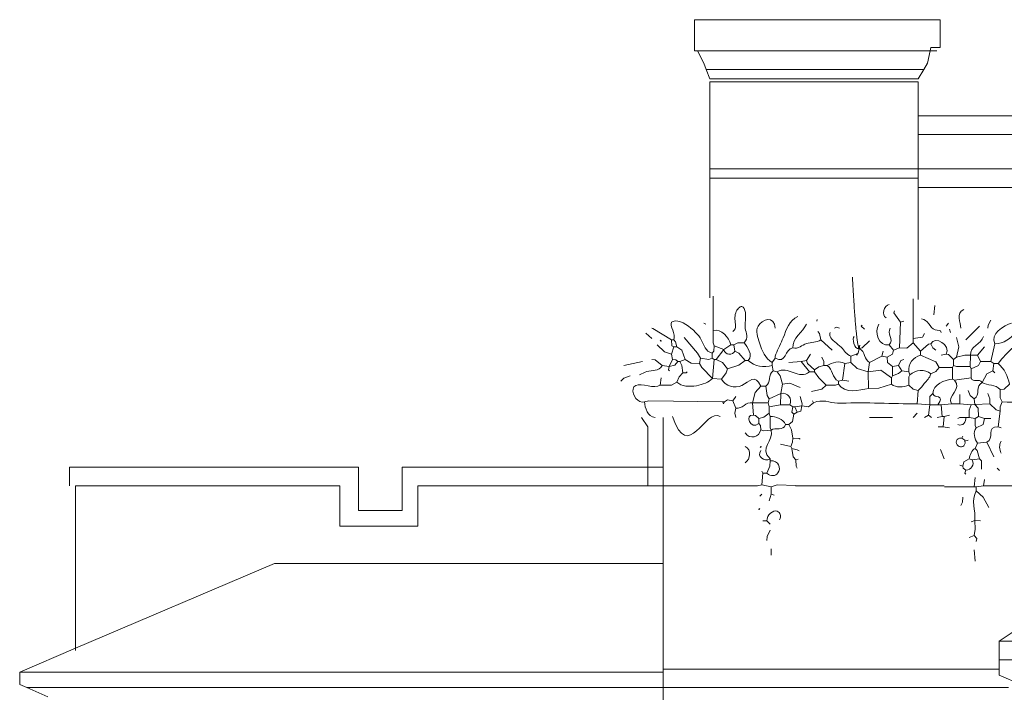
# Model space of a CAD drawing. Header units: millimetres. Extents: x 0 to 19989, y 0 to 8213.
# Tile 5 of 26: x 441 to 4023, y 5730 to 8179. Entities that reach past the tile are written whole.
import ezdxf

# ---------------------------------------------------------------- set-up
doc = ezdxf.new("R2010")
doc.units = ezdxf.units.MM
doc.layers.add('ARCH', color=7, linetype='Continuous', lineweight=13)
doc.layers.add('PLANTS', color=7, linetype='Continuous', lineweight=13)

msp = doc.modelspace()

# ---------------------------------------------------------------- linework, layer by layer
at = {"layer": 'ARCH', "color": 7, "lineweight": 13}
for p, q in [((2895.9, 8178.7), (3789.6, 8178.7)), ((2895.9, 8065.6), (2895.9, 8178.7)), ((3789.6, 8178.7), (3789.6, 8076.9)), ((2907.2, 8065.6), (2895.9, 8065.6)), ((2929.9, 8020.4), (2907.2, 8065.6)), ((2907.2, 8065.6), (3753.4, 8065.6)), ((3753.4, 8065.6), (3744.3, 8020.4)), ((3755.7, 8076.9), (3753.4, 8065.6)), ((3753.4, 8065.6), (3778.3, 8065.6)), ((3789.6, 8076.9), (3755.7, 8076.9)), ((2938.9, 7997.7), (2929.9, 8020.4)), ((2952.5, 7963.8), (2938.9, 7997.7)), ((2938.9, 7997.7), (3730.8, 7997.7)), ((3730.8, 7997.7), (3710.4, 7963.8)), ((3744.3, 8020.4), (3730.8, 7997.7)), ((3710.4, 7963.8), (2952.5, 7963.8)), ((2952.5, 7952.5), (3710.4, 7952.5)), ((2952.5, 7635.7), (2952.5, 7952.5)), ((3710.4, 7952.5), (3710.4, 7828.1)), ((3710.4, 7828.1), (3710.4, 7760.2)), ((3710.4, 7828.1), (7307.7, 7828.1)), ((3710.4, 7760.2), (3710.4, 7635.7)), ((3710.4, 7760.2), (7330.3, 7760.2)), ((3710.4, 7635.7), (2952.5, 7635.7)), ((2952.5, 7635.7), (2952.5, 7601.8)), ((3710.4, 7635.7), (3710.4, 7601.8)), ((3710.4, 7635.7), (7330.3, 7635.7)), ((2952.5, 7601.8), (3710.4, 7601.8)), ((2952.5, 7601.8), (2952.5, 7165.6)), ((3710.4, 7601.8), (3710.4, 7567.9)), ((3710.4, 7567.9), (3710.4, 7160.4)), ((3710.4, 7567.9), (4434.4, 7567.9)), ((2703.6, 6730.8), (2726.2, 6696.8)), ((2782.8, 6549.8), (2782.8, 6730.8)), ((2726.2, 6696.8), (2726.2, 6549.8)), ((622.2, 6481.9), (622.2, 6549.8)), ((622.2, 6549.8), (1674.2, 6549.8)), ((1674.2, 6549.8), (1674.2, 6391.4)), ((1832.6, 6391.4), (1832.6, 6549.8)), ((1832.6, 6549.8), (2726.2, 6549.8)), ((2726.2, 6549.8), (2782.8, 6549.8)), ((2726.2, 6549.8), (2726.2, 6481.9)), ((2782.8, 6481.9), (2782.8, 6549.8)), ((644.8, 5890.1), (644.8, 6481.9)), ((644.8, 6481.9), (1606.3, 6481.9)), ((1606.3, 6481.9), (1606.3, 6334.8)), ((1889.1, 6334.8), (1889.1, 6481.9)), ((1889.1, 6481.9), (2726.2, 6481.9)), ((2726.2, 6481.9), (2782.8, 6481.9)), ((2782.8, 6481.9), (2782.8, 6199.1)), ((3070.8, 6481.9), (2782.8, 6481.9)), ((3804.9, 6481.9), (3264.1, 6481.9)), ((4276, 6481.9), (4000.5, 6481.9)), ((1674.2, 6391.4), (1832.6, 6391.4)), ((1606.3, 6334.8), (1889.1, 6334.8)), ((644.8, 5890.1), (1368.8, 6199.1)), ((1368.8, 6199.1), (2782.8, 6199.1)), ((2782.8, 6199.1), (2782.8, 5814.5)), ((4004.5, 5916.3), (4208.1, 6052)), ((4004.5, 5916.3), (6843.9, 5916.3)), ((4004.5, 5848.4), (4004.5, 5916.3)), ((441.2, 5803.2), (644.8, 5890.1)), ((644.8, 5882.4), (644.8, 5890.1)), ((6843.9, 5848.4), (4004.5, 5848.4)), ((4004.5, 5848.4), (4004.5, 5814.5)), ((2782.8, 5814.5), (2782.8, 5803.2)), ((2782.8, 5814.5), (4004.5, 5814.5)), ((4004.5, 5814.5), (4004.5, 5791.9)), ((441.2, 5803.2), (441.2, 5757.9)), ((441.2, 5803.2), (2782.8, 5803.2)), ((2782.8, 5803.2), (2782.8, 5746.6)), ((4004.5, 5791.9), (4083.7, 5757.9)), ((441.2, 5757.9), (466.6, 5746.6)), ((466.6, 5746.6), (543, 5712.7)), ((466.6, 5746.6), (2782.8, 5746.6)), ((2782.8, 5746.6), (2782.8, 5667.4)), ((2782.8, 5746.6), (4038.5, 5746.6))]:
    msp.add_line(p, q, dxfattribs=at)
at = {"layer": 'PLANTS', "color": 7, "lineweight": 13}
for points in [[(2963.8, 7047.5), (2964.6, 7171.9)], [(3767, 7104.1), (3770.7, 7138)], [(3646.3, 7077.7), (3621.3, 7111.6), (3623.7, 7119.2)], [(2937.4, 7070.1), (2929.9, 7073.9)], [(3342.2, 7086.7), (3340.9, 7081.4)], [(3405, 7055.1), (3412.5, 7058.7), (3423.8, 7055.1)], [(3506.8, 7066.4), (3503, 7062.6), (3514.3, 7051.3)], [(3646.3, 7077.7), (3642.5, 6983.4)], [(3646.3, 7077.7), (3657.6, 7081.4)], [(3819.8, 7073.9), (3812.2, 7062.6)], [(3932.9, 7062.6), (3883.9, 7013.6)], [(3963, 7055.1), (3964.1, 7066.4), (3974.4, 7085.2)], [(2718.7, 7036.8), (2741.3, 7017.3)], [(2813, 7013.6), (2745.1, 7054), (2741.1, 7055.2)], [(2963.8, 7047.5), (2963.9, 7002.3), (2967.6, 6991)], [(3344.6, 7043.7), (3351, 7036.2), (3356, 7013.6)], [(3733, 7036.2), (3725.3, 7022.3), (3691.6, 7017.3)], [(3827.3, 7040), (3823.5, 7051.3)], [(2760.2, 6994.7), (2786.6, 6969.4), (2813, 6960.8)], [(2820.5, 7013.6), (2813, 7013.6)], [(2820.5, 6987.2), (2813.3, 6991.2), (2813, 7013.6)], [(2820.5, 6987.2), (2813, 6960.8)], [(2831.8, 6987.2), (2826.9, 7006), (2820.5, 7013.6)], [(2831.8, 6987.2), (2820.5, 6987.2)], [(2831.8, 6987.2), (2849.6, 6975.9), (2862, 6941.9)], [(2858.2, 7021.1), (2907.1, 6964.6), (2918.6, 6945.7)], [(2960, 6964.6), (2966.4, 6972.1), (2967.6, 6991)], [(3003.4, 6977.8), (2967.6, 6991)], [(3003.4, 6977.8), (3027.9, 6994.7)], [(3039.2, 6994.7), (3027.9, 6994.7)], [(3076.9, 7002.3), (3054.3, 7002.1), (3039.2, 6994.7)], [(3043, 6972.1), (3039.2, 6994.7)], [(3397.4, 6975.9), (3356, 7013.6)], [(3495.5, 6981.5), (3506.6, 6983.6), (3533.2, 7009.8)], [(3604.8, 6994.7), (3619.9, 6975.9)], [(3691.6, 7002.3), (3668.9, 6982.7), (3642.5, 6983.4)], [(3691.6, 7002.3), (3691.6, 7017.3)], [(3717.9, 6972.1), (3691.6, 7002.3)], [(3717.9, 6972.1), (3748.1, 6997.3), (3755.7, 6998.5)], [(3755.7, 6998.5), (3763.4, 6983.4), (3774.5, 6975.9)], [(3849.9, 7021.1), (3857.5, 6987.2), (3849.9, 6949.5)], [(3951.7, 6987.2), (3925.3, 6957)], [(3974.4, 6934.4), (3989.4, 6998.5)], [(2816.7, 6941.9), (2813, 6960.8)], [(2960, 6964.6), (2960, 6945.7)], [(3003.4, 6977.8), (2975.1, 6941.9)], [(3043, 6972.1), (3058.1, 6964.4), (3080.7, 6938.2)], [(3318.3, 6960.8), (3303.2, 6938.2)], [(3465.3, 6953.2), (3484.2, 6960.8)], [(3465.3, 6953.2), (3465.3, 6930.6)], [(3484.2, 6960.8), (3487.9, 6957), (3491.7, 6964.6)], [(3484.2, 6960.8), (3491.7, 6964.6)], [(3495.5, 6981.5), (3491.7, 6964.6)], [(3578.4, 6953.2), (3533.2, 6930.6)], [(3582.2, 6972.1), (3578.4, 6953.2)], [(3597.3, 6949.5), (3578.4, 6953.2)], [(3597.3, 6949.5), (3616, 6960.8), (3619.9, 6975.9)], [(3642.5, 6983.4), (3619.9, 6975.9)], [(3717.9, 6972.1), (3717.9, 6957)], [(3785.8, 6911.8), (3774.4, 6933.3), (3717.9, 6957)], [(3793.4, 6957), (3812.2, 6960.8)], [(3838.6, 6941.9), (3819.8, 6959.6), (3812.2, 6960.8)], [(3900.8, 6957), (3880.1, 6956.9), (3849.9, 6949.5)], [(3898.9, 6915.5), (3900.8, 6957)], [(3900.8, 6957), (3925.3, 6957)], [(3936.7, 6934.4), (3925.3, 6957)], [(2639.5, 6919.3), (2707.4, 6934.4)], [(2741.3, 6941.9), (2752.6, 6940.7), (2779, 6919.3)], [(2803.5, 6915.5), (2779, 6919.3)], [(2805.4, 6900.5), (2801.7, 6904.2), (2803.5, 6915.5)], [(2816.7, 6941.9), (2803.5, 6915.5)], [(2835.6, 6934.4), (2824.3, 6920.4), (2803.5, 6915.5)], [(2835.6, 6934.4), (2828, 6940.7), (2816.7, 6941.9)], [(2835.6, 6934.4), (2843.1, 6934.4)], [(2862, 6941.9), (2843.1, 6934.4)], [(2854.4, 6892.9), (2850.5, 6919.3), (2843.1, 6934.4)], [(2914.8, 6926.8), (2884.6, 6928.1), (2862, 6941.9)], [(2914.8, 6926.8), (2918.6, 6945.7)], [(2961.9, 6872.2), (2922.5, 6911.8), (2914.8, 6926.8)], [(2960, 6945.7), (2948.7, 6941.9), (2918.6, 6945.7)], [(2967.6, 6941.9), (2960, 6945.7)], [(2961.9, 6872.2), (2967.6, 6941.9)], [(2967.6, 6941.9), (2975.1, 6941.9)], [(3016.6, 6908), (2997.7, 6930.5), (2975.1, 6941.9)], [(3016.6, 6908), (3058.1, 6920.4), (3080.7, 6938.2)], [(3092, 6938.2), (3080.7, 6938.2)], [(3178.7, 6930.6), (3190, 6945.7)], [(3178.7, 6930.6), (3178.7, 6919.3)], [(3182.5, 6900.5), (3178.7, 6919.3)], [(3239.1, 6930.6), (3284.3, 6934.4)], [(3284.3, 6934.4), (3303.2, 6938.2)], [(3284.3, 6934.4), (3314.5, 6896.7)], [(3333.3, 6904.2), (3307.1, 6926.8), (3303.2, 6938.2)], [(3367.3, 6919.3), (3348.4, 6914.3), (3333.3, 6904.2)], [(3367.3, 6919.3), (3367.1, 6934.4), (3359.7, 6949.5)], [(3378.6, 6919.3), (3367.3, 6919.3)], [(3442.7, 6926.8), (3435.1, 6866.5)], [(3442.7, 6926.8), (3465.3, 6930.6)], [(3527.5, 6896.7), (3487.9, 6909.2), (3465.3, 6930.6)], [(3527.5, 6896.7), (3533.2, 6930.6)], [(3597.3, 6949.5), (3598.5, 6930.6), (3616.1, 6915.5)], [(3638.8, 6919.3), (3616.1, 6915.5)], [(3616.1, 6881.6), (3616.1, 6915.5)], [(3638.8, 6919.3), (3646.5, 6938), (3657.6, 6941.9)], [(3638.8, 6919.3), (3650.1, 6900.5)], [(3838.6, 6919.3), (3834.8, 6911.8)], [(3838.6, 6941.9), (3849.9, 6949.5)], [(3838.6, 6919.3), (3838.6, 6941.9)], [(3838.6, 6919.3), (3849.9, 6915.7), (3898.9, 6915.5)], [(3898.9, 6915.5), (3902.7, 6908)], [(3936.7, 6934.4), (3929, 6919.5), (3902.7, 6908)], [(3936.7, 6934.4), (3974.4, 6934.4)], [(3985.7, 6926.8), (3974.4, 6934.4)], [(3985.7, 6926.8), (3981.9, 6900.5)], [(3985.7, 6926.8), (4000.8, 6926.8)], [(2662.1, 6881.6), (2639.5, 6873), (2628.2, 6862.7)], [(2854.4, 6892.9), (2840.4, 6877.8), (2831.8, 6859)], [(2854.4, 6892.9), (2865.8, 6892.9), (2869.5, 6896.7)], [(2994, 6870.3), (3011.8, 6892.9), (3016.6, 6908)], [(3197.6, 6896.7), (3182.5, 6900.5)], [(3216.4, 6851.4), (3207.8, 6881.6), (3197.6, 6896.7)], [(3333.3, 6896.7), (3314.5, 6896.7)], [(3333.3, 6896.7), (3333.3, 6904.2)], [(3333.3, 6896.7), (3348.6, 6874.1), (3374.8, 6847.7)], [(3527.5, 6896.7), (3574.7, 6902), (3612.4, 6874.1)], [(3527.5, 6896.7), (3529.4, 6836.3)], [(3616.1, 6881.6), (3612.4, 6874.1)], [(3650.1, 6900.5), (3638.8, 6890.3), (3616.1, 6881.6)], [(3650.1, 6900.5), (3676.5, 6896.7)], [(3680.2, 6885.4), (3676.5, 6896.7)], [(3676.5, 6847.7), (3676.6, 6877.8), (3680.2, 6885.4)], [(3785.8, 6911.8), (3774.5, 6897.7), (3755.7, 6889.1)], [(3785.8, 6911.8), (3834.8, 6911.8)], [(3834.8, 6911.8), (3834.8, 6870.3)], [(3902.7, 6874.1), (3902.7, 6908)], [(3942.3, 6857.1), (3959.4, 6889.1), (3981.9, 6900.5)], [(3989.4, 6892.9), (3981.9, 6900.5)], [(2771.5, 6847.7), (2775.3, 6874.1)], [(2771.5, 6847.7), (2813, 6847.8), (2831.8, 6859)], [(2961.9, 6872.2), (2994, 6870.3)], [(3137.3, 6843.9), (3117.5, 6821.3), (3107.1, 6783.6)], [(3137.3, 6843.9), (3156.1, 6843.9)], [(3167.4, 6798.6), (3160.9, 6810), (3156.1, 6843.9)], [(3216.4, 6851.4), (3210.8, 6817.5)], [(3216.4, 6851.4), (3242.8, 6855.1), (3280.5, 6840.1)], [(3322, 6825), (3359.7, 6833.8), (3374.8, 6847.7)], [(3420.1, 6851.4), (3408.7, 6847.8), (3374.8, 6847.7)], [(3420.1, 6862.7), (3435.1, 6866.5)], [(3420.1, 6862.7), (3420.1, 6851.4)], [(3457.8, 6862.7), (3435.1, 6866.5)], [(3529.4, 6836.3), (3567.1, 6836.5), (3612.4, 6851.4)], [(3612.4, 6874.1), (3612.4, 6851.4)], [(3676.5, 6847.7), (3691.6, 6833.8), (3710.4, 6828.8)], [(3842.4, 6866.5), (3834.8, 6870.3)], [(3842.4, 6866.5), (3902.7, 6874.1)], [(4008.3, 6832.6), (4023.4, 6833.8), (4042.2, 6851.4)], [(3167.4, 6798.6), (3210.8, 6817.5)], [(3208.9, 6776), (3210.8, 6817.5)], [(3706.6, 6779.8), (3710.4, 6828.8)], [(3751.9, 6776), (3752, 6806.2), (3763.2, 6817.5)], [(3861.2, 6779.8), (3861.2, 6813.7)], [(3891.4, 6828.8), (3899.1, 6810), (3914, 6798.6)], [(3970.6, 6779.8), (3970.4, 6798.6), (3963, 6817.5)], [(4015.8, 6787.3), (4008.4, 6802.4), (4008.3, 6832.6)], [(2714.9, 6787.3), (2730, 6791.1), (2997.7, 6787.3)], [(3005.3, 6787.3), (2997.7, 6787.3)], [(3005.3, 6787.3), (3001.5, 6779.8), (2997.7, 6787.3)], [(3005.3, 6787.3), (3016.6, 6794.7), (3035.4, 6791.1)], [(3046.8, 6806.2), (3035.4, 6791.1)], [(3046.8, 6764.7), (3035.4, 6791.1)], [(3163.7, 6783.6), (3107.1, 6783.6)], [(3110.9, 6738.3), (3107.1, 6783.6)], [(3167.4, 6798.6), (3163.7, 6783.6)], [(3167.4, 6768.5), (3163.7, 6783.6)], [(3167.4, 6768.5), (3208.9, 6776)], [(3208.9, 6776), (3242.8, 6776)], [(3242.8, 6776), (3254.1, 6768.5)], [(3286.2, 6772.2), (3261.7, 6768.5)], [(3286.2, 6772.2), (3283.1, 6753.5), (3269.2, 6749.6)], [(3286.2, 6772.2), (3287.9, 6779.8), (3280.5, 6806.2)], [(3286.2, 6772.2), (3310.7, 6768.6), (3329.6, 6783.6)], [(3329.6, 6783.6), (3325.8, 6791.1)], [(3706.6, 6779.8), (3751.9, 6776)], [(3748.1, 6738.3), (3751.9, 6776)], [(3782.1, 6776), (3751.9, 6776)], [(3793.4, 6776), (3782.1, 6776)], [(3793.4, 6776), (3831.1, 6779.8)], [(3797.1, 6734.5), (3793.4, 6776)], [(3831.1, 6779.8), (3861.2, 6779.8)], [(3902.7, 6776), (3861.2, 6779.8)], [(3895.2, 6730.8), (3895.3, 6757.2), (3902.7, 6776)], [(3915.9, 6777.9), (3902.7, 6776)], [(3915.9, 6777.9), (3914, 6798.6)], [(3915.9, 6777.9), (3970.6, 6779.8)], [(3915.9, 6777.9), (3927.9, 6764.7), (3929.1, 6734.5)], [(4008.3, 6753.4), (3993.2, 6758.4), (3970.6, 6779.8)], [(4015.8, 6787.3), (4008.4, 6768.5), (4008.3, 6753.4)], [(3046.8, 6730.8), (3043, 6745.9), (3046.8, 6764.7)], [(3129.7, 6727), (3118.4, 6737.1), (3110.9, 6738.3)], [(3129.7, 6727), (3148.6, 6732), (3167.4, 6745.9)], [(3167.4, 6768.5), (3167.4, 6745.9)], [(3171.2, 6734.5), (3167.4, 6745.9)], [(3257.9, 6742.1), (3252.9, 6715.8), (3239.1, 6704.4)], [(3257.9, 6742.1), (3250.5, 6749.6), (3254.1, 6768.5)], [(3261.7, 6768.5), (3254.1, 6768.5)], [(3257.9, 6742.1), (3269.2, 6749.6)], [(3269.2, 6749.6), (3261.7, 6768.5)], [(3691.6, 6730.8), (3706.6, 6745.9)], [(3748.1, 6738.3), (3733.2, 6730.8)], [(3748.1, 6738.3), (3758.2, 6730.8)], [(3823.5, 6738.3), (3804.7, 6734.5)], [(4000.8, 6696.8), (4008.3, 6753.4)], [(3129.7, 6727), (3129.7, 6708.1)], [(3137.3, 6685.5), (3136.1, 6700.6), (3129.7, 6708.1)], [(3171.2, 6734.5), (3171.3, 6693), (3175, 6683.6)], [(3239.1, 6704.4), (3227.8, 6704.4)], [(3239.1, 6704.4), (3249.2, 6685.5), (3254.1, 6655.4)], [(3540.7, 6730.8), (3533.2, 6730.8)], [(3548.3, 6730.8), (3540.7, 6730.8)], [(3559.6, 6730.8), (3548.3, 6730.8)], [(3567.1, 6730.8), (3559.6, 6730.8)], [(3616.1, 6730.8), (3567.1, 6730.8)], [(3797.1, 6734.5), (3779.6, 6730.7)], [(3797.1, 6734.5), (3804.7, 6734.5)], [(3804.7, 6734.5), (3800.9, 6696.8)], [(3853.7, 6727), (3861.2, 6730.6), (3883.9, 6730.8)], [(3895.2, 6730.8), (3883.9, 6730.8)], [(3895.2, 6730.8), (3917.8, 6727)], [(3917.8, 6727), (3929.1, 6734.5)], [(3917.8, 6727), (3917.9, 6700.6), (3921.6, 6693.1)], [(3951.7, 6727), (3946.8, 6704.5), (3921.6, 6693.1)], [(3929.1, 6734.5), (3951.7, 6727)], [(3974.4, 6727), (3951.7, 6727)], [(3175, 6683.6), (3148.6, 6681.9), (3137.3, 6685.5)], [(3783.1, 6696.8), (3800.9, 6696.8)], [(3823.5, 6693.1), (3800.9, 6696.8)], [(4000.8, 6696.8), (4012.1, 6693.1)], [(3208.9, 6632.7), (3246.6, 6625.2)], [(3246.6, 6625.2), (3253.1, 6640.3), (3254.1, 6655.4)], [(3281.2, 6651), (3276.8, 6654.2), (3254.1, 6655.4)], [(3872.5, 6662.9), (3868.8, 6655.4)], [(3880.1, 6644), (3880.1, 6647.8), (3868.8, 6655.4)], [(3880.1, 6644), (3891.4, 6647.8)], [(3917.8, 6617.6), (3925.3, 6636.5)], [(3959.3, 6640.3), (3925.3, 6636.5)], [(3985.7, 6587.5), (3959.3, 6640.3)], [(3250.4, 6617.6), (3246.6, 6625.2)], [(3250.4, 6617.6), (3269.2, 6612.8), (3276.9, 6608.3)], [(3265.5, 6576.2), (3255.4, 6587.5), (3250.4, 6617.6)], [(3804.7, 6579.9), (3791.5, 6614.2)], [(3932.9, 6579.9), (3924.1, 6610.1), (3917.8, 6617.6)], [(3159.9, 6527.1), (3170.1, 6553.5), (3171.2, 6572.4)], [(3171.2, 6572.4), (3171.2, 6579.9)], [(3265.5, 6576.2), (3273.9, 6579)], [(3265.5, 6576.2), (3265.6, 6553.6), (3269.2, 6546)], [(3872.5, 6553.5), (3861.2, 6557.3)], [(3895.2, 6579.9), (3876.5, 6568.6), (3872.5, 6553.5)], [(3895.2, 6579.9), (3906.5, 6576.2)], [(3932.9, 6579.9), (3906.5, 6576.2)], [(3932.9, 6579.9), (3940.3, 6572.4), (3940.4, 6542.2)], [(3144.8, 6527.1), (3141, 6534.7)], [(3144.8, 6527.1), (3141, 6485.7)], [(3144.8, 6527.1), (3159.9, 6527.1)], [(3872.5, 6553.5), (3873.8, 6546), (3883.9, 6538.5)], [(3883.9, 6523.4), (3880.1, 6527.1), (3883.9, 6538.5)], [(4006.1, 6536.8), (3997, 6546)], [(3070.8, 6481.9), (3125.9, 6482), (3141, 6485.7)], [(3141, 6485.7), (3175, 6478.1)], [(3175, 6478.1), (3197.6, 6484.5), (3264.1, 6482.8)], [(3914, 6478.1), (3917.8, 6512.1)], [(3948, 6481.9), (3951.7, 6504.5)], [(3141, 6451.7), (3133.5, 6444.2)], [(3167.4, 6426.6), (3175, 6451.7)], [(3175, 6478.1), (3175, 6451.7)], [(3186.3, 6448), (3175, 6451.7)], [(3914, 6478.1), (3887.6, 6478.1), (3805.3, 6478.1)], [(3914, 6478.1), (3921.6, 6478.1)], [(3948, 6481.9), (3921.6, 6478.1)], [(3921.6, 6478.1), (3921.6, 6463)], [(3966.8, 6402.7), (3946.9, 6440.4), (3921.6, 6463)], [(4000.5, 6481.9), (3948, 6481.9)], [(3865, 6410.3), (3871.5, 6421.6), (3872.5, 6440.4)], [(3144.8, 6353.7), (3159.9, 6353.7)], [(3159.9, 6353.7), (3171.2, 6342.4)], [(3915.9, 6355.6), (3902.7, 6349.9)], [(3915.9, 6355.6), (3917.8, 6323.5), (3914, 6300.9)], [(3915.9, 6355.6), (3936.7, 6353.7)], [(3171.2, 6319.8), (3160.9, 6297.1), (3159.9, 6282.1)], [(3895.2, 6293.4), (3914, 6300.9)], [(3921.6, 6278.3), (3924, 6289.6), (3914, 6300.9)], [(3175, 6229.3), (3175, 6251.9)], [(3914, 6248.1), (3917.8, 6206.6)]]:
    msp.add_lwpolyline(points, dxfattribs=at)
for points in [[(2771.5, 7009.8), (2773.4, 7011.7), (2775.3, 7009.8), (2773.4, 7007.9)], [(3135.4, 6623.3), (3137.3, 6625.2), (3139.1, 6623.3), (3137.3, 6621.4)], [(3129.7, 6397.1), (3131.6, 6398.9), (3133.5, 6397.1), (3131.6, 6395.2)]]:
    msp.add_lwpolyline(points, close=True, dxfattribs=at)
for points, knots in [([(3497.5, 6993.9), (3497.1, 6976), (3491.9, 6987.6), (3497.5, 6993.9), (3497.1, 6976), (3491.9, 6987.6)], [-1, -0.7198, -0.5, 0, 0.2802, 0.5, 1, 1.2802, 1.5, 2]), ([(3076.9, 7002.3), (3094.5, 7020.8), (3072.2, 7053.5), (3087.8, 7103.4), (3073, 7138.3), (3049.5, 7127.6), (3036.6, 7082.4), (3052.6, 7056.4), (3035.4, 7043.7)], [0, 0, 0, 0, 0.223688, 0.454678, 0.570323, 0.640049, 0.801924, 1, 1, 1, 1]), ([(3178.7, 6930.6), (3153.3, 6946.4), (3135, 6992.1), (3108, 7077.7), (3189, 7103.3), (3190, 7055.1)], [0, 0, 0, 0, 0.359731, 0.620478, 1, 1, 1, 1]), ([(3272.4, 7097.5), (3239.4, 7083.7), (3225.6, 7027.1), (3197.7, 6976.9), (3189.2, 6951), (3190, 6945.7)], [0, 0, 0, 0, 0.540513, 0.914969, 1, 1, 1, 1]), ([(2820.5, 7013.6), (2830.3, 7033.3), (2796.9, 7074.7), (2843.9, 7088), (2891.8, 7051.5), (2928.6, 7007.4), (2935.3, 6970.5), (2960, 6964.6)], [0, 0, 0, 0, 0.24945, 0.31688, 0.628659, 0.756267, 1, 1, 1, 1]), ([(3793.4, 7040), (3793.3, 7049.7), (3753.5, 7041), (3746.8, 7088.6), (3721.7, 7089)], [0, 0, 0, 0, 0.314039, 1, 1, 1, 1]), ([(4211.9, 7055.1), (4162.9, 7057.5), (4107.4, 7032.2), (4043.9, 6975.1), (4017.2, 6948.2), (4000.8, 6926.8)], [0, 0, 0, 0, 0.553519, 0.685609, 1, 1, 1, 1]), ([(3465.3, 6953.2), (3449, 6959.3), (3434.1, 6990.8), (3388.7, 7013.9), (3387.9, 7034.6), (3389.9, 7040)], [0, 0, 0, 0, 0.404108, 0.86301, 1, 1, 1, 1]), ([(3254.1, 6983.4), (3273.8, 6979.2), (3301.3, 7008.2), (3340.2, 7001.5), (3356, 7013.6)], [0, 0, 0, 0, 0.494606, 1, 1, 1, 1]), ([(2696.1, 6885.4), (2705.5, 6889.6), (2731.3, 6905.3), (2765.2, 6897.6), (2779, 6919.3)], [0, 0, 0, 0, 0.327832, 1, 1, 1, 1]), ([(3137.3, 6843.9), (3116.6, 6892.3), (3075.1, 6826.4), (3008.9, 6843.9), (2994, 6870.3)], [0, 0, 0, 0, 0.503245, 1, 1, 1, 1]), ([(3710.4, 6828.8), (3719, 6835.8), (3732.2, 6857.7), (3752.7, 6874), (3755.7, 6889.1)], [0, 0, 0, 0, 0.435826, 1, 1, 1, 1]), ([(2771.5, 6847.7), (2752.2, 6833.5), (2691.2, 6862.2), (2662.4, 6824.8), (2689.8, 6779), (2714.9, 6787.3)], [0, 0, 0, 0, 0.486939, 0.606608, 1, 1, 1, 1]), ([(2961.9, 6872.2), (2947.8, 6858.6), (2900.8, 6840.5), (2849.8, 6842.5), (2831.8, 6859)], [0, 0, 0, 0, 0.462238, 1, 1, 1, 1]), ([(3329.6, 6783.6), (3360.3, 6798.9), (3392.7, 6780.9), (3516.2, 6785.9), (3615.9, 6780.6), (3706.6, 6779.8)], [0, 0, 0, 0, 0.231791, 0.272641, 1, 1, 1, 1]), ([(4015.8, 6787.3), (4062.5, 6785.3), (4166.7, 6784.1), (4271.2, 6790.2), (4328.8, 6783.6)], [0, 0, 0, 0, 0.445994, 1, 1, 1, 1]), ([(3880.1, 6644), (3883.5, 6623.1), (3845.4, 6615.3), (3844.8, 6657.3), (3868.8, 6655.4)], [0, 0, 0, 0, 0.492016, 1, 1, 1, 1]), ([(3159.9, 6527.1), (3173.6, 6513.7), (3217.5, 6522.4), (3203.9, 6575.6), (3171.2, 6572.4)], [0, 0, 0, 0, 0.409369, 1, 1, 1, 1]), ([(3205.1, 6357.5), (3213.1, 6372), (3197.2, 6406.4), (3158.2, 6375.9), (3159.9, 6353.7)], [0, 0, 0, 0, 0.388488, 1, 1, 1, 1])]:
    msp.add_open_spline(points, degree=3, knots=knots, dxfattribs=at)
for points in [[(3604.8, 7141.8), (3586, 7137.9), (3574.5, 7102.8), (3593.5, 7092.8)], [(3691.6, 7162.6), (3691.6, 7114.2), (3691.6, 7065.7), (3691.6, 7017.3)], [(3865, 7055.1), (3866.3, 7076.6), (3844.8, 7109.9), (3876.3, 7122.9)], [(3254.1, 6983.4), (3250.2, 7018.8), (3292.6, 7042.7), (3303.2, 7070.1)], [(3604.8, 6994.7), (3566.4, 6988.1), (3548.3, 7042.1), (3567.1, 7070.1)], [(4049.8, 7073.9), (4022.7, 7065.7), (3968.1, 7033.8), (3989.4, 6998.5)], [(2963.8, 7047.5), (2994.6, 7053.1), (3022.1, 7022.8), (3027.9, 6994.7)], [(3495.5, 6981.5), (3475.8, 6975.1), (3469.7, 7021.7), (3476.6, 7024.9)], [(3604.8, 6994.7), (3623.3, 7013.7), (3594.4, 7037.2), (3608.6, 7055.1)], [(3755.7, 6998.5), (3771.3, 7030.2), (3829.9, 6993.6), (3812.2, 6960.8)], [(3900.8, 6957), (3896, 6990.5), (3939.8, 6996.3), (3948, 7024.9)], [(4064.9, 7043.7), (4050.3, 7017.1), (4019.6, 6999.4), (3989.4, 6998.5)], [(3092, 6938.2), (3111.4, 6957.8), (3087.5, 6987.1), (3076.9, 7002.3)], [(3043, 6972.1), (3035.1, 6955.7), (3007.2, 6956.5), (3003.4, 6977.8)], [(3254.1, 6983.4), (3224.4, 6980), (3230.9, 6923.9), (3190, 6945.7)], [(3495.5, 6981.5), (3518.9, 6973), (3511.7, 6938.9), (3533.2, 6930.6)], [(3717.9, 6957), (3693.5, 6948.6), (3670.2, 6926.7), (3676.5, 6896.7)], [(3092, 6938.2), (3114.2, 6914.6), (3149.3, 6911.2), (3178.7, 6919.3)], [(3197.6, 6896.7), (3233.3, 6921.5), (3276.4, 6864.5), (3314.5, 6896.7)], [(3378.6, 6919.3), (3396.2, 6929.7), (3423.4, 6939.1), (3442.7, 6926.8)], [(3378.6, 6919.3), (3401.6, 6906.4), (3394.9, 6874.2), (3420.1, 6862.7)], [(4042.2, 6851.4), (4036.7, 6879.9), (4023.6, 6908.2), (4000.8, 6926.8)], [(3156.1, 6843.9), (3175.1, 6858.3), (3163.5, 6886), (3182.5, 6900.5)], [(3680.2, 6885.4), (3700.2, 6903.8), (3734.7, 6908), (3755.7, 6889.1)], [(3529.4, 6836.3), (3495.4, 6828.7), (3444, 6816.2), (3420.1, 6851.4)], [(3676.5, 6847.7), (3656.2, 6839.7), (3630.7, 6838.1), (3612.4, 6851.4)], [(3763.2, 6817.5), (3765.4, 6851.9), (3805.6, 6866.1), (3834.8, 6870.3)], [(3842.4, 6866.5), (3871.9, 6833.2), (3813.1, 6808.9), (3831.1, 6779.8)], [(3942.3, 6857.1), (3934.3, 6875.2), (3907.5, 6855.6), (3902.7, 6874.1)], [(3942.3, 6857.1), (3917.9, 6846.2), (3937.1, 6811.2), (3914, 6798.6)], [(4008.3, 6832.6), (3990.9, 6852.3), (3962.7, 6846.3), (3942.3, 6857.1)], [(3242.8, 6776), (3254.3, 6798.5), (3234.1, 6824.1), (3210.8, 6817.5)], [(3782.1, 6776), (3809.1, 6817.6), (3767.8, 6797.7), (3763.2, 6817.5)], [(2714.9, 6787.3), (2715.6, 6764.9), (2725.5, 6732.8), (2752.7, 6730.8)], [(3046.8, 6764.7), (3070.3, 6759.5), (3082.9, 6788.2), (3107.1, 6783.6)], [(2816.7, 6734.5), (2872, 6560.7), (2935.2, 6766.8), (2990.2, 6734.5)], [(3129.7, 6708.1), (3101.2, 6682.9), (3074.8, 6743.7), (3110.9, 6738.3)], [(3171.2, 6734.5), (3192.8, 6733.5), (3217.8, 6726.1), (3227.8, 6704.4)], [(3175, 6683.6), (3191.4, 6697.2), (3217.9, 6678.8), (3227.8, 6704.4)], [(3883.9, 6730.8), (3885.8, 6715.4), (3872.9, 6696.5), (3853.7, 6704.4)], [(3137.3, 6685.5), (3132.6, 6658.7), (3096.7, 6648.4), (3080.7, 6674.2)], [(3175, 6683.6), (3185.7, 6645.2), (3130, 6619.7), (3171.2, 6579.9)], [(3925.3, 6636.5), (3915.8, 6651.6), (3907.1, 6677.4), (3921.6, 6693.1)], [(4000.8, 6696.8), (3955.7, 6697.5), (3989.4, 6653.3), (3959.3, 6640.3)], [(4012.5, 6600.4), (4005.2, 6613.3), (4003.8, 6631.3), (4012.1, 6644)], [(3080.7, 6564.9), (3100.1, 6577.9), (3104.3, 6613.7), (3080.7, 6625.2)], [(3137.3, 6610.1), (3121.9, 6588.8), (3150.3, 6567.1), (3171.2, 6579.9)], [(3895.2, 6579.9), (3899.6, 6593.2), (3903.1, 6611.8), (3917.8, 6617.6)], [(3883.9, 6538.5), (3901.8, 6538.1), (3916.6, 6558.1), (3906.5, 6576.2)], [(3915.9, 6355.6), (3919.9, 6391.2), (3901.1, 6428.8), (3921.6, 6463)]]:
    msp.add_open_spline(points, degree=3, dxfattribs=at)

doc.saveas('drawing.dxf')
